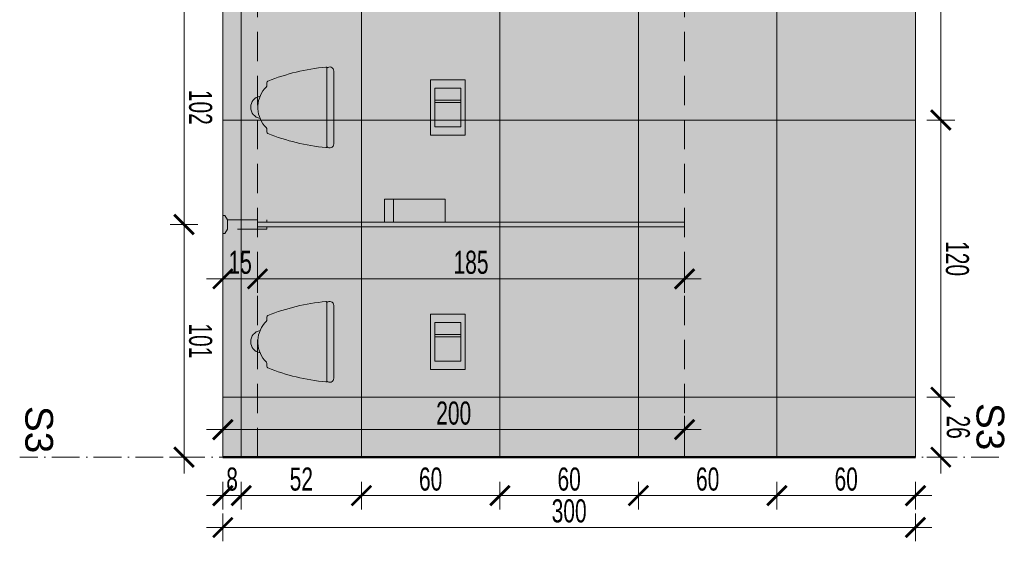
# Model space of a CAD drawing. Header units: millimetres. Extents: x -6792 to 22441, y -13430 to 4653.
# Tile 146 of 256: x -1292 to -865, y -12336 to -12110. Entities that reach past the tile are written whole.
import ezdxf

# ---------------------------------------------------------------- set-up
doc = ezdxf.new("R2010")
doc.units = ezdxf.units.MM
for name, pattern in [('ACAD_ISO02W100', [15, 12, -3]), ('ACAD_ISO10W100', [18, 12, -3, 0, -3]), ('DASHED', [19.05, 12.7, -6.35])]:
    doc.linetypes.add(name, pattern=pattern)
for name, color, linetype, lineweight in [('_A_KOLORYSTYKA ŚCIAN', 40, 'Continuous', 5), ('_A_OPIS', 253, 'Continuous', 9), ('_A_PRZEKRÓJ', 30, 'Continuous', 13), ('_A_ROZWINIĘCIA_RYSUNEK ŚCIAN', 252, 'Continuous', 15), ('_A_ROZWINIĘCIA_WYMIARY', 252, 'Continuous', 15), ('_A_WIDOK', 163, 'Continuous', 13), ('_A_ŚCIANY PROJEKTOWANE', 150, 'Continuous', 50)]:
    doc.layers.add(name, color=color, linetype=linetype, lineweight=lineweight)
doc.styles.add('DIM', font='arial.ttf', dxfattribs={"width": 0.65})
doc.styles.get("Standard").update_dxf_attribs({"font": 'arial.ttf'})
doc.dimstyles.new('BP_EU_25-50', dxfattribs={"dimtxt": 10, "dimasz": 0.8, "dimexe": 0.75, "dimexo": 1, "dimgap": 2, "dimtad": 1, "dimdec": 0, "dimzin": 9, "dimdsep": 46, "dimtxsty": 'DIM', "dimblk": 'ARCH_1', "dimcen": 0, "dimdle": 50, "dimse1": 1, "dimse2": 1, "dimclrd": 256, "dimclre": 256, "dimclrt": 256, "dimadec": 0, "dimazin": 2, "dimtfac": 1, "dimtdec": 0, "dimtix": 1, "dimtmove": 2, "dimatfit": 0, "dimfxl": 0.75, "dimtolj": 1, "dimtzin": 0, "dimlwd": 15, "dimlwe": -1, "dimarcsym": 0})

# ---------------------------------------------------------------- blocks, each defined once
blk = doc.blocks.new('ARCH_1')
for p, q in [((0, 7.5), (0, -7.5)), ((8.92, 0), (-8.92, 0))]:
    blk.add_line(p, q)
at = {"const_width": 1.5}
blk.add_lwpolyline([(5.3, 5.3), (-5.3, -5.3)], dxfattribs=at)
blk = doc.blocks.new('*D1488')
at = {"layer": '_A_ROZWINIĘCIA_WYMIARY', "lineweight": 15, "transparency": 16777216}
for p, q in [((-1204.51, -12316.43), (-1205.31, -12316.43)), ((-1203.71, -12316.43), (-1195.71, -12316.43)), ((-1194.91, -12316.43), (-1194.11, -12316.43))]:
    blk.add_line(p, q, dxfattribs=at)
at = {"layer": 'Defpoints', "color": 0, "transparency": 16777216}
for p in [(-1203.71, -12299.79), (-1195.71, -12299.79), (-1195.71, -12316.43)]:
    blk.add_point(p, dxfattribs=at)
at = {"layer": '_A_ROZWINIĘCIA_WYMIARY', "lineweight": 15, "transparency": 16777216, "xscale": 0.8, "yscale": 0.8, "zscale": 0.8}
blk.add_blockref('ARCH_1', (-1203.71, -12316.43), dxfattribs=at)
at = {"layer": '_A_ROZWINIĘCIA_WYMIARY', "lineweight": 15, "transparency": 16777216, "xscale": 0.8, "yscale": 0.8, "zscale": 0.8, "rotation": 180}
blk.add_blockref('ARCH_1', (-1195.71, -12316.43), dxfattribs=at)
at = {"layer": '_A_ROZWINIĘCIA_WYMIARY', "transparency": 16777216, "insert": (-1199.71, -12309.33), "char_height": 10, "attachment_point": 5, "style": 'DIM'}
blk.add_mtext('\\A1;8', dxfattribs=at)
blk = doc.blocks.new('*D1489')
at = {"layer": '_A_ROZWINIĘCIA_WYMIARY', "lineweight": 15, "transparency": 16777216}
blk.add_line((-1194.91, -12316.43), (-1144.51, -12316.43), dxfattribs=at)
at = {"layer": 'Defpoints', "color": 0, "transparency": 16777216}
for p in [(-1195.71, -12299.79), (-1143.71, -12299.79), (-1143.71, -12316.43)]:
    blk.add_point(p, dxfattribs=at)
at = {"layer": '_A_ROZWINIĘCIA_WYMIARY', "lineweight": 15, "transparency": 16777216, "xscale": 0.8, "yscale": 0.8, "zscale": 0.8, "rotation": 180}
blk.add_blockref('ARCH_1', (-1195.71, -12316.43), dxfattribs=at)
at = {"layer": '_A_ROZWINIĘCIA_WYMIARY', "lineweight": 15, "transparency": 16777216, "xscale": 0.8, "yscale": 0.8, "zscale": 0.8}
blk.add_blockref('ARCH_1', (-1143.71, -12316.43), dxfattribs=at)
at = {"layer": '_A_ROZWINIĘCIA_WYMIARY', "transparency": 16777216, "insert": (-1169.71, -12309.33), "char_height": 10, "attachment_point": 5, "style": 'DIM'}
blk.add_mtext('\\A1;52', dxfattribs=at)
blk = doc.blocks.new('*D1490')
at = {"layer": '_A_ROZWINIĘCIA_WYMIARY', "lineweight": 15, "transparency": 16777216}
blk.add_line((-1142.91, -12316.43), (-1084.51, -12316.43), dxfattribs=at)
at = {"layer": 'Defpoints', "color": 0, "transparency": 16777216}
for p in [(-1143.71, -12299.79), (-1083.71, -12299.79), (-1083.71, -12316.43)]:
    blk.add_point(p, dxfattribs=at)
at = {"layer": '_A_ROZWINIĘCIA_WYMIARY', "lineweight": 15, "transparency": 16777216, "xscale": 0.8, "yscale": 0.8, "zscale": 0.8, "rotation": 180}
blk.add_blockref('ARCH_1', (-1143.71, -12316.43), dxfattribs=at)
at = {"layer": '_A_ROZWINIĘCIA_WYMIARY', "lineweight": 15, "transparency": 16777216, "xscale": 0.8, "yscale": 0.8, "zscale": 0.8}
blk.add_blockref('ARCH_1', (-1083.71, -12316.43), dxfattribs=at)
at = {"layer": '_A_ROZWINIĘCIA_WYMIARY', "transparency": 16777216, "insert": (-1113.71, -12309.33), "char_height": 10, "attachment_point": 5, "style": 'DIM'}
blk.add_mtext('\\A1;60', dxfattribs=at)
blk = doc.blocks.new('*D1491')
at = {"layer": '_A_ROZWINIĘCIA_WYMIARY', "lineweight": 15, "transparency": 16777216}
blk.add_line((-1082.91, -12316.43), (-1024.51, -12316.43), dxfattribs=at)
at = {"layer": 'Defpoints', "color": 0, "transparency": 16777216}
for p in [(-1083.71, -12299.79), (-1023.71, -12299.81), (-1023.71, -12316.43)]:
    blk.add_point(p, dxfattribs=at)
at = {"layer": '_A_ROZWINIĘCIA_WYMIARY', "lineweight": 15, "transparency": 16777216, "xscale": 0.8, "yscale": 0.8, "zscale": 0.8, "rotation": 180}
blk.add_blockref('ARCH_1', (-1083.71, -12316.43), dxfattribs=at)
at = {"layer": '_A_ROZWINIĘCIA_WYMIARY', "lineweight": 15, "transparency": 16777216, "xscale": 0.8, "yscale": 0.8, "zscale": 0.8}
blk.add_blockref('ARCH_1', (-1023.71, -12316.43), dxfattribs=at)
at = {"layer": '_A_ROZWINIĘCIA_WYMIARY', "transparency": 16777216, "insert": (-1053.71, -12309.33), "char_height": 10, "attachment_point": 5, "style": 'DIM'}
blk.add_mtext('\\A1;60', dxfattribs=at)
blk = doc.blocks.new('*D1492')
at = {"layer": '_A_ROZWINIĘCIA_WYMIARY', "lineweight": 15, "transparency": 16777216}
blk.add_line((-1022.91, -12316.43), (-964.52, -12316.43), dxfattribs=at)
at = {"layer": 'Defpoints', "color": 0, "transparency": 16777216}
for p in [(-1023.71, -12299.79), (-963.72, -12299.79), (-963.72, -12316.43)]:
    blk.add_point(p, dxfattribs=at)
at = {"layer": '_A_ROZWINIĘCIA_WYMIARY', "lineweight": 15, "transparency": 16777216, "xscale": 0.8, "yscale": 0.8, "zscale": 0.8, "rotation": 180}
blk.add_blockref('ARCH_1', (-1023.71, -12316.43), dxfattribs=at)
at = {"layer": '_A_ROZWINIĘCIA_WYMIARY', "lineweight": 15, "transparency": 16777216, "xscale": 0.8, "yscale": 0.8, "zscale": 0.8}
blk.add_blockref('ARCH_1', (-963.72, -12316.43), dxfattribs=at)
at = {"layer": '_A_ROZWINIĘCIA_WYMIARY', "transparency": 16777216, "insert": (-993.71, -12309.33), "char_height": 10, "attachment_point": 5, "style": 'DIM'}
blk.add_mtext('\\A1;60', dxfattribs=at)
blk = doc.blocks.new('*D1493')
at = {"layer": '_A_ROZWINIĘCIA_WYMIARY', "lineweight": 15, "transparency": 16777216}
blk.add_line((-962.91, -12316.43), (-904.51, -12316.43), dxfattribs=at)
at = {"layer": 'Defpoints', "color": 0, "transparency": 16777216}
for p in [(-963.71, -12299.79), (-903.71, -12299.79), (-903.71, -12316.43)]:
    blk.add_point(p, dxfattribs=at)
at = {"layer": '_A_ROZWINIĘCIA_WYMIARY', "lineweight": 15, "transparency": 16777216, "xscale": 0.8, "yscale": 0.8, "zscale": 0.8, "rotation": 180}
blk.add_blockref('ARCH_1', (-963.71, -12316.43), dxfattribs=at)
at = {"layer": '_A_ROZWINIĘCIA_WYMIARY', "lineweight": 15, "transparency": 16777216, "xscale": 0.8, "yscale": 0.8, "zscale": 0.8}
blk.add_blockref('ARCH_1', (-903.71, -12316.43), dxfattribs=at)
at = {"layer": '_A_ROZWINIĘCIA_WYMIARY', "transparency": 16777216, "insert": (-933.71, -12309.33), "char_height": 10, "attachment_point": 5, "style": 'DIM'}
blk.add_mtext('\\A1;60', dxfattribs=at)
blk = doc.blocks.new('*D1494')
at = {"layer": '_A_ROZWINIĘCIA_WYMIARY', "lineweight": 15, "transparency": 16777216}
blk.add_line((-1202.91, -12330.22), (-904.51, -12330.22), dxfattribs=at)
at = {"layer": 'Defpoints', "color": 0, "transparency": 16777216}
for p in [(-1203.71, -12299.79), (-903.71, -12299.79), (-903.71, -12330.22)]:
    blk.add_point(p, dxfattribs=at)
at = {"layer": '_A_ROZWINIĘCIA_WYMIARY', "lineweight": 15, "transparency": 16777216, "xscale": 0.8, "yscale": 0.8, "zscale": 0.8, "rotation": 180}
blk.add_blockref('ARCH_1', (-1203.71, -12330.22), dxfattribs=at)
at = {"layer": '_A_ROZWINIĘCIA_WYMIARY', "lineweight": 15, "transparency": 16777216, "xscale": 0.8, "yscale": 0.8, "zscale": 0.8}
blk.add_blockref('ARCH_1', (-903.71, -12330.22), dxfattribs=at)
at = {"layer": '_A_ROZWINIĘCIA_WYMIARY', "transparency": 16777216, "insert": (-1053.71, -12323.11), "char_height": 10, "attachment_point": 5, "style": 'DIM'}
blk.add_mtext('\\A1;300', dxfattribs=at)
blk = doc.blocks.new('*D1693')
at = {"layer": '_A_ROZWINIĘCIA_WYMIARY', "lineweight": 15, "transparency": 16777216}
blk.add_line((-892.71, -12034.59), (-892.71, -12152.99), dxfattribs=at)
at = {"layer": 'Defpoints', "color": 0, "transparency": 16777216}
for p in [(-903.71, -12033.79), (-903.71, -12153.79), (-892.71, -12153.79)]:
    blk.add_point(p, dxfattribs=at)
at = {"layer": '_A_ROZWINIĘCIA_WYMIARY', "lineweight": 15, "transparency": 16777216, "xscale": 0.8, "yscale": 0.8, "zscale": 0.8}
for p, rotation in [((-892.71, -12033.79), 89.9999999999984), ((-892.71, -12153.79), 269.9999999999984)]:
    blk.add_blockref('ARCH_1', p, dxfattribs=dict(at, rotation=rotation))
at = {"layer": '_A_ROZWINIĘCIA_WYMIARY', "transparency": 16777216, "insert": (-885.6, -12093.79), "char_height": 10, "attachment_point": 5, "rotation": 270, "style": 'DIM'}
blk.add_mtext('\\A1;120', dxfattribs=at)
blk = doc.blocks.new('*D1694')
at = {"layer": '_A_ROZWINIĘCIA_WYMIARY', "lineweight": 15, "transparency": 16777216}
blk.add_line((-892.71, -12154.59), (-892.71, -12272.99), dxfattribs=at)
at = {"layer": 'Defpoints', "color": 0, "transparency": 16777216}
for p in [(-903.71, -12153.79), (-903.71, -12273.79), (-892.71, -12273.79)]:
    blk.add_point(p, dxfattribs=at)
at = {"layer": '_A_ROZWINIĘCIA_WYMIARY', "lineweight": 15, "transparency": 16777216, "xscale": 0.8, "yscale": 0.8, "zscale": 0.8}
for p, rotation in [((-892.71, -12153.79), 89.9999999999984), ((-892.71, -12273.79), 269.9999999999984)]:
    blk.add_blockref('ARCH_1', p, dxfattribs=dict(at, rotation=rotation))
at = {"layer": '_A_ROZWINIĘCIA_WYMIARY', "transparency": 16777216, "insert": (-885.6, -12213.79), "char_height": 10, "attachment_point": 5, "rotation": 270, "style": 'DIM'}
blk.add_mtext('\\A1;120', dxfattribs=at)
blk = doc.blocks.new('*D1695')
at = {"layer": '_A_ROZWINIĘCIA_WYMIARY', "lineweight": 15, "transparency": 16777216}
blk.add_line((-892.71, -12274.59), (-892.71, -12298.99), dxfattribs=at)
at = {"layer": 'Defpoints', "color": 0, "transparency": 16777216}
for p in [(-903.71, -12273.79), (-903.71, -12299.79), (-892.71, -12299.79)]:
    blk.add_point(p, dxfattribs=at)
at = {"layer": '_A_ROZWINIĘCIA_WYMIARY', "lineweight": 15, "transparency": 16777216, "xscale": 0.8, "yscale": 0.8, "zscale": 0.8}
for p, rotation in [((-892.71, -12273.79), 89.9999999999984), ((-892.71, -12299.79), 269.9999999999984)]:
    blk.add_blockref('ARCH_1', p, dxfattribs=dict(at, rotation=rotation))
at = {"layer": '_A_ROZWINIĘCIA_WYMIARY', "transparency": 16777216, "insert": (-885.19, -12286.79), "char_height": 10, "attachment_point": 5, "rotation": 270, "style": 'DIM'}
blk.add_mtext('\\A1;26', dxfattribs=at)
blk = doc.blocks.new('*D1697')
at = {"layer": '_A_ROZWINIĘCIA_WYMIARY', "lineweight": 15, "transparency": 16777216}
blk.add_line((-1220.52, -12098.34), (-1220.52, -12198.24), dxfattribs=at)
at = {"layer": 'Defpoints', "color": 0, "transparency": 16777216}
for p in [(-1203.71, -12097.54), (-1220.52, -12199.04), (-1203.71, -12199.04)]:
    blk.add_point(p, dxfattribs=at)
at = {"layer": '_A_ROZWINIĘCIA_WYMIARY', "lineweight": 15, "transparency": 16777216, "xscale": 0.8, "yscale": 0.8, "zscale": 0.8}
for p, rotation in [((-1220.52, -12097.54), 89.9999999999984), ((-1220.52, -12199.04), 269.9999999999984)]:
    blk.add_blockref('ARCH_1', p, dxfattribs=dict(at, rotation=rotation))
at = {"layer": '_A_ROZWINIĘCIA_WYMIARY', "transparency": 16777216, "insert": (-1213.41, -12148.29), "char_height": 10, "attachment_point": 5, "rotation": 270, "style": 'DIM'}
blk.add_mtext('\\A1;102', dxfattribs=at)
blk = doc.blocks.new('*D1698')
at = {"layer": '_A_ROZWINIĘCIA_WYMIARY', "lineweight": 15, "transparency": 16777216}
blk.add_line((-1220.52, -12199.84), (-1220.52, -12298.99), dxfattribs=at)
at = {"layer": 'Defpoints', "color": 0, "transparency": 16777216}
for p in [(-1203.71, -12199.04), (-1220.52, -12299.79), (-1203.71, -12299.79)]:
    blk.add_point(p, dxfattribs=at)
at = {"layer": '_A_ROZWINIĘCIA_WYMIARY', "lineweight": 15, "transparency": 16777216, "xscale": 0.8, "yscale": 0.8, "zscale": 0.8}
for p, rotation in [((-1220.52, -12199.04), 89.9999999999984), ((-1220.52, -12299.79), 269.9999999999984)]:
    blk.add_blockref('ARCH_1', p, dxfattribs=dict(at, rotation=rotation))
at = {"layer": '_A_ROZWINIĘCIA_WYMIARY', "transparency": 16777216, "insert": (-1213.41, -12249.41), "char_height": 10, "attachment_point": 5, "rotation": 270, "style": 'DIM'}
blk.add_mtext('\\A1;101', dxfattribs=at)
blk = doc.blocks.new('MODO RIMFREE Z PRZODU')
at = {"true_color": 0xffffff}
h = blk.add_hatch(color=7, dxfattribs=at)
h.dxf.hatch_style = 1
h.paths.add_polyline_path([(15.72, 3.04), (-15.85, 3.04, 0.679714), (-17.03, 0), (0, 0), (17.03, 0, 0.632373)])
h = blk.add_hatch(color=7, dxfattribs=at)
h.dxf.hatch_style = 1
h.paths.add_polyline_path([(17.43, -0.38, 0.471354), (17.03, 0), (0, 0), (-17.03, 0, 0.471354), (-17.43, -0.38, 0.069274), (-11.35, -25.58, 0.318761), (-10.66, -25.95), (-9.23, -25.95, -0.096349), (-8.86, -26.15, 0.175071), (-0.67, -29.91), (0, -29.91), (0.67, -29.91, 0.175071), (8.86, -26.15, -0.096349), (9.23, -25.95), (10.66, -25.95, 0.318761), (11.35, -25.58, 0.069274)])
h = blk.add_hatch(color=7, dxfattribs=at)
h.dxf.hatch_style = 1
h.paths.add_polyline_path([(4.8, -28.88, -0.080733), (0.67, -29.91), (0, -29.91), (-0.67, -29.91, -0.080272), (-4.78, -28.89, 0.372662), (0.01, -32.95, 0.373236)])
for points in [[(-17.03, 0, -0.686066), (-15.82, 3.04), (15.72, 3.04, -0.632373), (17.03, 0)], [(-4.78, -28.88, 0.372996), (0.01, -32.95, 0.372996), (4.8, -28.88)]]:
    blk.add_lwpolyline(points, format="xyb")
blk.add_lwpolyline([(0, -29.91), (0.67, -29.91, 0.175071), (8.86, -26.15, -0.096349), (9.23, -25.95), (10.66, -25.95, 0.318761), (11.35, -25.58, 0.069217), (17.43, -0.4, 0.489436), (17.03, 0), (0, 0), (-17.03, 0, 0.489436), (-17.43, -0.4, 0.069217), (-11.35, -25.58, 0.318761), (-10.66, -25.95), (-9.23, -25.95, -0.096349), (-8.86, -26.15, 0.175071), (-0.67, -29.91)], format="xyb", close=True)
blk = doc.blocks.new('przycisk')
h = blk.add_hatch(color=256)
h.dxf.hatch_style = 1
h.set_gradient(color1=(101, 101, 97), rotation=180, centered=1, tint=1, name='INVCURVED')
h.paths.add_polyline_path([(0, 15), (0, 0), (24, 0), (24, 15)])
h.paths.add_polyline_path([(14.15, 13.15), (20.35, 13.15), (20.35, 1.85), (14.15, 1.85), (3.65, 1.85), (3.65, 13.15)], flags=16)
h = blk.add_hatch(color=256)
h.dxf.hatch_style = 1
h.set_gradient(color1=(101, 101, 97), rotation=180, centered=1, tint=1)
h.paths.add_polyline_path([(3.65, 13.15), (3.65, 1.85), (14.15, 1.85), (14.15, 13.15)])
h = blk.add_hatch(color=256)
h.dxf.hatch_style = 1
h.set_gradient(color1=(101, 101, 97), rotation=180, centered=1, tint=1, name='INVCURVED')
h.paths.add_polyline_path([(15.15, 13.15), (14.15, 13.15), (14.15, 1.85), (15.15, 1.85)])
h = blk.add_hatch(color=256)
h.dxf.hatch_style = 1
h.set_gradient(color1=(101, 101, 97), rotation=180, centered=1, tint=1)
h.paths.add_polyline_path([(20.35, 13.15), (15.15, 13.15), (15.15, 1.85), (20.35, 1.85)])
for points in [[(0, 0), (0, 15), (24, 15), (24, 0), (0, 0)], [(20.35, 1.85), (20.35, 13.15), (14.15, 13.15), (3.65, 13.15), (3.65, 1.85), (14.15, 1.85), (20.35, 1.85)], [(14.15, 1.85), (14.15, 13.15)], [(15.15, 1.85), (15.15, 13.15)]]:
    blk.add_lwpolyline(points)
blk = doc.blocks.new('PODAJNIK PAPIERU FRONT')
at = {"layer": '_A_KOLORYSTYKA ŚCIAN'}
h = blk.add_hatch(color=256, dxfattribs=at)
h.dxf.hatch_style = 1
h.set_gradient(color1=(255, 255, 255), color2=(101, 101, 97), centered=1, tint=1, name='INVCYLINDER')
h.paths.add_polyline_path([(0, 39.51), (-15, 39.51), (-15, 6), (0, 6)])
h = blk.add_hatch(color=256, dxfattribs=at)
h.dxf.hatch_style = 1
h.set_gradient(color1=(255, 255, 255), color2=(101, 101, 97), rotation=90, centered=1, tint=1)
h.paths.add_polyline_path([(0, 6), (-15, 6), (-15, 0), (0, 0)])
for points in [[(-15, 39.51), (0, 39.51), (0, 0), (-15, 0), (-15, 39.51)], [(0, 6), (-15, 6)]]:
    blk.add_lwpolyline(points)
blk = doc.blocks.new('*D3174')
at = {"layer": '_A_ROZWINIĘCIA_WYMIARY', "lineweight": 15, "transparency": 16777216}
blk.add_line((-1202.91, -12222.56), (-1189.51, -12222.56), dxfattribs=at)
at = {"layer": 'Defpoints', "color": 0, "transparency": 16777216}
for p in [(-1203.71, -12206.98), (-1188.71, -12206.98), (-1188.71, -12222.56)]:
    blk.add_point(p, dxfattribs=at)
at = {"layer": '_A_ROZWINIĘCIA_WYMIARY', "lineweight": 15, "transparency": 16777216, "xscale": 0.8, "yscale": 0.8, "zscale": 0.8, "rotation": 180}
blk.add_blockref('ARCH_1', (-1203.71, -12222.56), dxfattribs=at)
at = {"layer": '_A_ROZWINIĘCIA_WYMIARY', "lineweight": 15, "transparency": 16777216, "xscale": 0.8, "yscale": 0.8, "zscale": 0.8}
blk.add_blockref('ARCH_1', (-1188.71, -12222.56), dxfattribs=at)
at = {"layer": '_A_ROZWINIĘCIA_WYMIARY', "transparency": 16777216, "insert": (-1196.21, -12215.46), "char_height": 10, "attachment_point": 5, "style": 'DIM'}
blk.add_mtext('\\A1;15', dxfattribs=at)
blk = doc.blocks.new('*D3175')
at = {"layer": '_A_ROZWINIĘCIA_WYMIARY', "lineweight": 15, "transparency": 16777216}
blk.add_line((-1187.91, -12222.56), (-1004.51, -12222.56), dxfattribs=at)
at = {"layer": 'Defpoints', "color": 0, "transparency": 16777216}
for p in [(-1188.71, -12206.98), (-1003.71, -12206.98), (-1003.71, -12222.56)]:
    blk.add_point(p, dxfattribs=at)
at = {"layer": '_A_ROZWINIĘCIA_WYMIARY', "lineweight": 15, "transparency": 16777216, "xscale": 0.8, "yscale": 0.8, "zscale": 0.8, "rotation": 180}
blk.add_blockref('ARCH_1', (-1188.71, -12222.56), dxfattribs=at)
at = {"layer": '_A_ROZWINIĘCIA_WYMIARY', "lineweight": 15, "transparency": 16777216, "xscale": 0.8, "yscale": 0.8, "zscale": 0.8}
blk.add_blockref('ARCH_1', (-1003.71, -12222.56), dxfattribs=at)
at = {"layer": '_A_ROZWINIĘCIA_WYMIARY', "transparency": 16777216, "insert": (-1096.21, -12215.46), "char_height": 10, "attachment_point": 5, "style": 'DIM'}
blk.add_mtext('\\A1;185', dxfattribs=at)
blk = doc.blocks.new('*D3176')
at = {"layer": '_A_ROZWINIĘCIA_WYMIARY', "lineweight": 15, "transparency": 16777216}
blk.add_line((-1202.91, -12287.85), (-1004.51, -12287.85), dxfattribs=at)
at = {"layer": 'Defpoints', "color": 0, "transparency": 16777216}
for p in [(-1203.71, -12265.09), (-1003.71, -12265.09), (-1003.71, -12287.85)]:
    blk.add_point(p, dxfattribs=at)
at = {"layer": '_A_ROZWINIĘCIA_WYMIARY', "lineweight": 15, "transparency": 16777216, "xscale": 0.8, "yscale": 0.8, "zscale": 0.8, "rotation": 180}
blk.add_blockref('ARCH_1', (-1203.71, -12287.85), dxfattribs=at)
at = {"layer": '_A_ROZWINIĘCIA_WYMIARY', "lineweight": 15, "transparency": 16777216, "xscale": 0.8, "yscale": 0.8, "zscale": 0.8}
blk.add_blockref('ARCH_1', (-1003.71, -12287.85), dxfattribs=at)
at = {"layer": '_A_ROZWINIĘCIA_WYMIARY', "transparency": 16777216, "insert": (-1103.71, -12280.75), "char_height": 10, "attachment_point": 5, "style": 'DIM'}
blk.add_mtext('\\A1;200', dxfattribs=at)

msp = doc.modelspace()

# ---------------------------------------------------------------- hatches: boundary and pattern name
at = {"layer": '_A_ROZWINIĘCIA_RYSUNEK ŚCIAN', "true_color": 0x707070}
h = msp.add_hatch(color=8, dxfattribs=at)
h.dxf.hatch_style = 1
h.paths.add_polyline_path([(-1203.71, -12299.789), (-1195.71, -12299.789), (-1195.71, -11793.789), (-1203.71, -11793.789)])
at = {"layer": '_A_ROZWINIĘCIA_RYSUNEK ŚCIAN', "true_color": 0xddccbb}
h = msp.add_hatch(color=254, dxfattribs=at)
h.dxf.hatch_style = 1
h.paths.add_polyline_path([(-1195.71, -12299.789), (-903.71, -12299.789), (-903.71, -11793.789), (-1195.71, -11793.789)])

# ---------------------------------------------------------------- linework, layer by layer
at = {"layer": '_A_OPIS', "linetype": 'ACAD_ISO10W100'}
msp.add_lwpolyline([(-867.573, -12299.789), (-1291.71, -12299.789)], dxfattribs=at)
at = {"layer": '_A_PRZEKRÓJ'}
msp.add_lwpolyline([(-1203.71, -12299.789), (-1203.71, -11793.789)], dxfattribs=at)
at = {"layer": '_A_ROZWINIĘCIA_RYSUNEK ŚCIAN'}
for points in [[(-1203.71, -12033.791), (-1203.71, -12153.791), (-1195.72, -12153.789), (-1195.72, -12033.789)], [(-1143.71, -12033.789), (-1143.71, -12153.789), (-1195.71, -12153.789), (-1195.71, -12033.789)], [(-1083.71, -12033.789), (-1083.71, -12153.789), (-1143.71, -12153.789), (-1143.71, -12033.789)], [(-1023.71, -12033.789), (-1023.71, -12153.789), (-1083.71, -12153.789), (-1083.71, -12033.789)], [(-963.71, -12033.789), (-963.71, -12153.789), (-1023.71, -12153.789), (-1023.71, -12033.789)], [(-903.71, -12033.789), (-903.71, -12153.789), (-963.71, -12153.789), (-963.71, -12033.789)], [(-1203.71, -12273.788), (-1203.71, -12153.788), (-1195.72, -12153.789), (-1195.72, -12273.789)], [(-1143.71, -12273.789), (-1143.71, -12153.789), (-1195.71, -12153.789), (-1195.71, -12273.789)], [(-1083.71, -12273.789), (-1083.71, -12153.789), (-1143.71, -12153.789), (-1143.71, -12273.789)], [(-1023.71, -12273.789), (-1023.71, -12153.789), (-1083.71, -12153.789), (-1083.71, -12273.789)], [(-963.71, -12273.789), (-963.71, -12153.789), (-1023.71, -12153.789), (-1023.71, -12273.789)], [(-903.71, -12273.789), (-903.71, -12153.789), (-963.71, -12153.789), (-963.71, -12273.789)], [(-1203.71, -12273.791), (-1203.71, -12299.789), (-1195.71, -12299.789), (-1195.72, -12273.789)], [(-1143.71, -12273.789), (-1143.71, -12299.789), (-1195.71, -12299.789), (-1195.71, -12273.789)], [(-1083.71, -12273.789), (-1083.71, -12299.789), (-1143.71, -12299.789), (-1143.71, -12273.789)], [(-1023.71, -12273.789), (-1023.71, -12299.789), (-1083.71, -12299.789), (-1083.71, -12273.789)], [(-963.71, -12273.789), (-963.71, -12299.789), (-1023.71, -12299.789), (-1023.71, -12273.789)], [(-903.71, -12273.789), (-903.71, -12299.789), (-963.71, -12299.789), (-963.71, -12273.789)]]:
    msp.add_lwpolyline(points, close=True, dxfattribs=at)
at = {"layer": '_A_WIDOK'}
for points in [[(-1203.71, -12299.789), (-1203.71, -11793.789)], [(-1188.71, -12200.039), (-1003.71, -12200.039), (-1003.71, -12198.039)], [(-1188.71, -12198.039), (-1003.71, -12198.039)], [(-903.71, -12299.789), (-1203.71, -12299.789)]]:
    msp.add_lwpolyline(points, dxfattribs=at)
at = {"layer": '_A_WIDOK', "linetype": 'DASHED'}
for points in [[(-1188.71, -12299.789), (-1188.71, -11793.789)], [(-1003.71, -12299.789), (-1003.71, -11793.789)], [(-1201.71, -12197.039), (-1202.795, -12195.166), (-1203.71, -12195.166), (-1203.71, -12199.039)], [(-1188.71, -12200.039), (-1184.71, -12200.039), (-1184.71, -12201.039), (-1201.71, -12201.039), (-1201.71, -12197.039), (-1184.71, -12197.039), (-1184.71, -12198.039), (-1188.71, -12198.039), (-1188.71, -12200.039)], [(-1201.71, -12201.039), (-1202.795, -12202.912), (-1203.71, -12202.912), (-1203.71, -12199.039)]]:
    msp.add_lwpolyline(points, dxfattribs=at)
at = {"layer": '_A_ŚCIANY PROJEKTOWANE'}
msp.add_lwpolyline([(-1203.71, -12299.789), (-903.71, -12299.789)], dxfattribs=at)

# ---------------------------------------------------------------- block references
at = {"layer": '_A_WIDOK', "xscale": -1, "rotation": 270}
for name, p in [('MODO RIMFREE Z PRZODU', (-1158.71, -12148.289)), ('przycisk', (-1113.71, -12160.339)), ('MODO RIMFREE Z PRZODU', (-1158.71, -12249.789)), ('przycisk', (-1113.71, -12261.839))]:
    msp.add_blockref(name, p, dxfattribs=at)
at = {"layer": '_A_WIDOK', "xscale": -0.6643707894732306, "yscale": 0.6643707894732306, "zscale": 0.6643707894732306, "rotation": 270}
msp.add_blockref('PODAJNIK PAPIERU FRONT', (-1133.71, -12188.074), dxfattribs=at)

# ---------------------------------------------------------------- texts
at = {"layer": '_A_OPIS', "linetype": 'ACAD_ISO02W100', "char_height": 12, "attachment_point": 9, "rotation": 270}
for insert in [(-877.428, -12296.802), (-1289.442, -12298.092)]:
    msp.add_mtext_dynamic_manual_height_columns('S3', width=46.3498, gutter_width=40, heights=[0], dxfattribs=dict(at, insert=insert))

# ---------------------------------------------------------------- dimensions: what is measured, and where the dimension line sits
at = {"layer": '_A_ROZWINIĘCIA_WYMIARY', "color": 3}
for base, p1, p2, picture, middle in [((-892.71, -12153.789), (-903.71, -12033.789), (-903.71, -12153.789), '*D1693', (-885.605, -12093.789)), ((-1220.520705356, -12199.03929324), (-1203.709666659, -12097.53929324), (-1203.709666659, -12199.03929324), '*D1697', (-1213.414975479, -12148.28929324)), ((-892.71, -12273.789), (-903.71, -12153.789), (-903.71, -12273.789), '*D1694', (-885.605, -12213.789)), ((-1220.521, -12299.789), (-1203.71, -12199.039), (-1203.71, -12299.789), '*D1698', (-1213.415, -12249.414))]:
    dim = msp.add_linear_dim(base=base, p1=p1, p2=p2, angle=270, dimstyle='BP_EU_25-50', dxfattribs=at)
    dim.commit()
    dim.dimension.update_dxf_attribs({"geometry": picture, "text_midpoint": middle})
at = {"layer": '_A_ROZWINIĘCIA_WYMIARY'}
for base, p1, p2, picture, middle in [((-1188.71, -12222.564), (-1203.71, -12206.981), (-1188.71, -12206.981), '*D3174', (-1196.21, -12215.458)), ((-1003.71, -12222.564), (-1188.71, -12206.981), (-1003.71, -12206.981), '*D3175', (-1096.21, -12215.458)), ((-1003.71, -12287.851), (-1203.71, -12265.092), (-1003.71, -12265.092), '*D3176', (-1103.71, -12280.745)), ((-1195.71, -12316.431), (-1203.71, -12299.789), (-1195.71, -12299.789), '*D1488', (-1199.71, -12309.326)), ((-903.71, -12330.218), (-1203.71, -12299.789), (-903.71, -12299.789), '*D1494', (-1053.71, -12323.109)), ((-1143.71, -12316.431), (-1195.71, -12299.789), (-1143.71, -12299.789), '*D1489', (-1169.71, -12309.326)), ((-1083.71, -12316.431), (-1143.71, -12299.789), (-1083.71, -12299.789), '*D1490', (-1113.71, -12309.326)), ((-1023.71, -12316.431), (-1083.71, -12299.789), (-1023.71, -12299.807), '*D1491', (-1053.71, -12309.326)), ((-963.72, -12316.431), (-1023.71, -12299.789), (-963.72, -12299.789), '*D1492', (-993.715, -12309.326)), ((-903.71, -12316.431), (-963.71, -12299.789), (-903.71, -12299.789), '*D1493', (-933.71, -12309.326))]:
    dim = msp.add_linear_dim(base=base, p1=p1, p2=p2, dimstyle='BP_EU_25-50', dxfattribs=at)
    dim.commit()
    dim.dimension.update_dxf_attribs({"geometry": picture, "text_midpoint": middle})
at = {"layer": '_A_ROZWINIĘCIA_WYMIARY', "color": 3}
dim = msp.add_linear_dim(base=(-892.71, -12299.789), p1=(-903.71, -12273.789), p2=(-903.71, -12299.789), angle=270, dimstyle='BP_EU_25-50', dxfattribs=at)
dim.commit()
dim.dimension.update_dxf_attribs({"geometry": '*D1695', "text_midpoint": (-885.188, -12286.789), "dimtype": 160})

doc.saveas('drawing.dxf')
